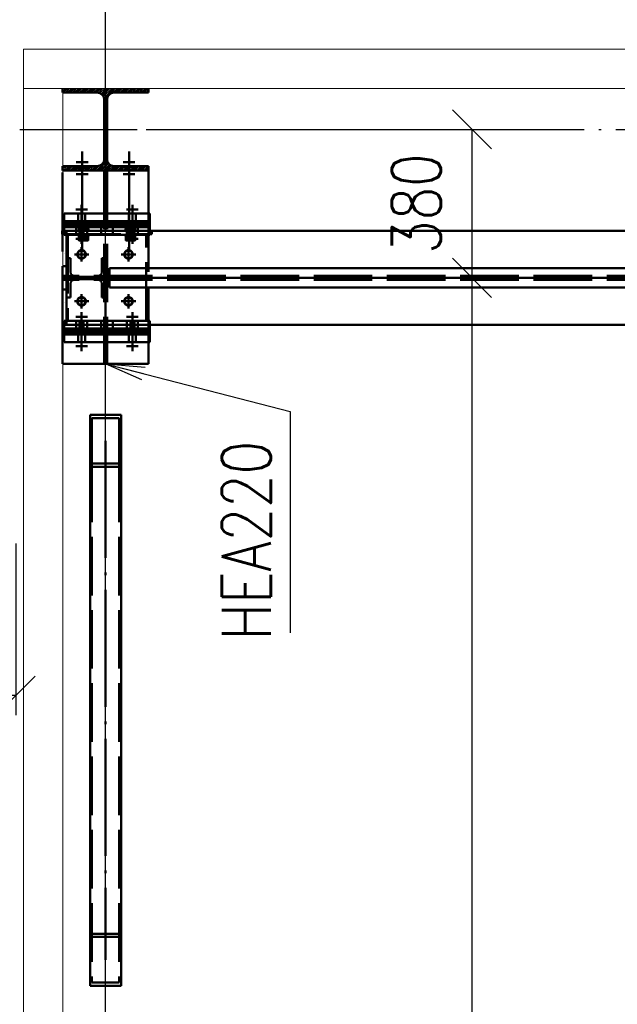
# Paper-space layout 'Layout1' of a CAD drawing. Extents: x -2 to 1033, y -36 to 596.
# Tile 21 of 126: x 43 to 74, y 194 to 244. Entities that reach past the tile are written whole.
import ezdxf

# ---------------------------------------------------------------- set-up
doc = ezdxf.new("R2010")
doc.units = 0
for name, pattern in [('ACAD_ISO02W100', [15, 12, -3]), ('ACAD_ISO04W100', [30.5, 24, -3, 0.5, -3]), ('HP_01_CER_B', [8, 5, -1, 1, -1])]:
    doc.linetypes.add(name, pattern=pattern)
doc.layers.get('0').update_dxf_attribs({"linetype": 'CONTINUOUS'})
doc.layers.get('DEFPOINTS').update_dxf_attribs({"color": 132, "linetype": 'CONTINUOUS'})
for name, color, linetype, lineweight in [('SS_JEŘÁBOVÁ DRÁHA', 11, 'CONTINUOUS', 50), ('SS_KOTY', 3, 'CONTINUOUS', 25), ('SS_OSY_025', 7, 'HP_01_CER_B', 25), ('SS_PODKLADY_PANELY', 9, 'CONTINUOUS', 13), ('SS_POPIS_PROFILU', 13, 'CONTINUOUS', 25), ('SS_SLOUPY KRAJNÍ', 143, 'CONTINUOUS', 50), ('SS_SRAFY', 8, 'CONTINUOUS', 18), ('SS_ZTUŽENÍ STĚNY', 203, 'CONTINUOUS', 50)]:
    doc.layers.add(name, color=color, linetype=linetype, lineweight=lineweight)
doc.styles.add('ROMANS', font='romans.shx', dxfattribs={"width": 0.8})
doc.styles.add('romans.shx', font='romans.shx', dxfattribs={"height": 5})
doc.dimstyles.new('A-1_(2.5)_50AS', dxfattribs={"dimtxt": 2.5, "dimasz": 2, "dimexe": 1, "dimexo": 2, "dimgap": 0, "dimtad": 0, "dimdec": 1, "dimlfac": 50, "dimrnd": 1, "dimtxsty": 'ROMANS', "dimblk1": 'OBLIQUE', "dimblk2": 'OBLIQUE', "dimsah": 1, "dimcen": 2, "dimclrd": 256, "dimclre": 256, "dimclrt": 256, "dimadec": 1, "dimazin": 2, "dimtfac": 0.714286, "dimtdec": 1, "dimtmove": 0, "dimatfit": 3, "dimldrblk": 'OPEN', "dimfxl": 1, "dimtvp": 1.142857, "dimtfill": 1, "dimtolj": 1, "dimlwd": -1, "dimlwe": -1, "dimarcsym": 0})

# ---------------------------------------------------------------- blocks, each defined once
blk = doc.blocks.new('_Oblique')
at = {"color": 0, "linetype": 'ByBlock', "lineweight": -2}
blk.add_line((-0.5, -0.5), (0.5, 0.5), dxfattribs=at)
blk = doc.blocks.new('*D77')
at = {"layer": 'DEFPOINTS', "color": 0, "transparency": 16777216}
for p in [(47.647, 250.61), (47.647, 240.684), (38.847, 228.784, -5184)]:
    blk.add_point(p, dxfattribs=at)
at = {"layer": 'SS_KOTY', "transparency": 16777216}
for p, q in [((38.847, 230.784), (38.847, 251.61)), ((47.647, 242.684), (47.647, 251.61)), ((38.847, 250.61), (47.647, 250.61))]:
    blk.add_line(p, q, dxfattribs=at)
at = {"layer": 'SS_KOTY', "transparency": 16777216, "xscale": 2, "yscale": 2, "zscale": 2, "rotation": 180}
blk.add_blockref('_Oblique', (38.847, 250.61), dxfattribs=at)
at = {"layer": 'SS_KOTY', "transparency": 16777216, "xscale": 2, "yscale": 2, "zscale": 2}
blk.add_blockref('_Oblique', (47.647, 250.61), dxfattribs=at)
at = {"layer": 'SS_KOTY', "transparency": 16777216, "insert": (43.247, 253.467), "char_height": 2.5, "attachment_point": 5, "style": 'ROMANS', "bg_fill": 3, "box_fill_scale": 1.1, "bg_fill_color": 256, "bg_fill_true_color": 13158600, "bg_fill_transparency": 0}
blk.add_mtext('\\A1;440', dxfattribs=at)
blk = doc.blocks.new('_OPEN')
at = {"color": 0, "linetype": 'ByBlock'}
for p, q in [((-1, 0.167), (0, 0)), ((0, 0), (-1, -0.167)), ((0, 0), (-1, 0))]:
    blk.add_line(p, q, dxfattribs=at)
blk = doc.blocks.new('*D79')
at = {"layer": 'DEFPOINTS', "color": 0, "transparency": 16777216}
for p in [(47.847, 230.984), (66.404, 230.984), (47.847, 76.184, -5189)]:
    blk.add_point(p, dxfattribs=at)
at = {"layer": 'SS_KOTY', "transparency": 16777216}
for p, q in [((49.847, 230.984), (67.404, 230.984)), ((66.404, 76.184), (66.404, 230.984)), ((49.847, 76.184), (67.404, 76.184))]:
    blk.add_line(p, q, dxfattribs=at)
at = {"layer": 'SS_KOTY', "transparency": 16777216, "xscale": 2, "yscale": 2, "zscale": 2}
for p, rotation in [((66.404, 230.984), 90), ((66.404, 76.184), 270)]:
    blk.add_blockref('_Oblique', p, dxfattribs=dict(at, rotation=rotation))
at = {"layer": 'SS_KOTY', "transparency": 16777216, "insert": (63.547, 153.584), "char_height": 2.5, "attachment_point": 5, "rotation": 90, "style": 'ROMANS', "bg_fill": 3, "box_fill_scale": 1.1, "bg_fill_color": 256, "bg_fill_true_color": 13158600, "bg_fill_transparency": 0}
blk.add_mtext('\\A1;7740', dxfattribs=at)
blk = doc.blocks.new('*D80')
at = {"layer": 'DEFPOINTS', "color": 0, "transparency": 16777216}
for p in [(47.717, 238.584, -5184), (66.404, 238.584), (47.847, 230.984)]:
    blk.add_point(p, dxfattribs=at)
at = {"layer": 'SS_KOTY', "transparency": 16777216}
for p, q in [((49.717, 238.584), (67.404, 238.584)), ((66.404, 230.984), (66.404, 238.584)), ((49.847, 230.984), (67.404, 230.984))]:
    blk.add_line(p, q, dxfattribs=at)
at = {"layer": 'SS_KOTY', "transparency": 16777216, "xscale": 2, "yscale": 2, "zscale": 2}
for p, rotation in [((66.404, 238.584), 90), ((66.404, 230.984), 270)]:
    blk.add_blockref('_Oblique', p, dxfattribs=dict(at, rotation=rotation))
at = {"layer": 'SS_KOTY', "transparency": 16777216, "insert": (63.547, 234.784), "char_height": 2.5, "attachment_point": 5, "rotation": 90, "style": 'ROMANS', "bg_fill": 3, "box_fill_scale": 1.1, "bg_fill_color": 256, "bg_fill_true_color": 13158600, "bg_fill_transparency": 0}
blk.add_mtext('\\A1;380', dxfattribs=at)
blk = doc.blocks.new('*D96')
at = {"layer": 'DEFPOINTS', "color": 0, "transparency": 16777216}
for p in [(39.047, 219.384), (43.047, 219.384), (43.047, 209.604)]:
    blk.add_point(p, dxfattribs=at)
at = {"layer": 'SS_KOTY', "transparency": 16777216}
for p, q in [((39.047, 217.384), (39.047, 208.604)), ((43.047, 217.384), (43.047, 208.604)), ((39.047, 209.604), (31.904, 209.604)), ((43.047, 209.604), (39.047, 209.604))]:
    blk.add_line(p, q, dxfattribs=at)
at = {"layer": 'SS_KOTY', "transparency": 16777216, "xscale": 2, "yscale": 2, "zscale": 2, "rotation": 180}
blk.add_blockref('_Oblique', (39.047, 209.604), dxfattribs=at)
at = {"layer": 'SS_KOTY', "transparency": 16777216, "xscale": 2, "yscale": 2, "zscale": 2}
blk.add_blockref('_Oblique', (43.047, 209.604), dxfattribs=at)
at = {"layer": 'SS_KOTY', "transparency": 16777216, "insert": (34.476, 212.461), "char_height": 2.5, "attachment_point": 5, "style": 'ROMANS', "bg_fill": 3, "box_fill_scale": 1.1, "bg_fill_color": 256, "bg_fill_true_color": 13158600, "bg_fill_transparency": 0}
blk.add_mtext('\\A1;200', dxfattribs=at)

psp = doc.layouts.get("Layout1")

# ---------------------------------------------------------------- linework, layer by layer
at = {"layer": 'SS_JEŘÁBOVÁ DRÁHA', "color": 1, "linetype": 'Continuous', "ltscale": 0.25}
for p, q in [((45.5171, 228.3836), (45.5171, 228.2836)), ((45.5171, 228.3836), (47.4171, 228.3836)), ((45.5171, 228.2836), (45.5171, 228.1836)), ((45.5171, 228.1836), (45.5171, 228.1236)), ((45.5171, 228.1236), (45.5171, 228.0836)), ((45.5171, 228.0836), (45.5171, 227.6836))]:
    psp.add_line(p, q, dxfattribs=at)
at = {"layer": 'SS_JEŘÁBOVÁ DRÁHA', "color": 3, "linetype": 'ACAD_ISO02W100', "ltscale": 0.25}
for p, q in [((46.2371, 228.3836), (46.2371, 228.2836)), ((46.5971, 228.2836), (46.5971, 228.3836)), ((46.2371, 228.2836), (46.2371, 228.1836)), ((46.2371, 228.1836), (46.2371, 228.1236)), ((46.2371, 228.1236), (46.2371, 228.0836)), ((46.2371, 228.0836), (46.2371, 227.6836)), ((46.5971, 228.1836), (46.5971, 228.2836)), ((46.5971, 228.1236), (46.5971, 228.1836)), ((46.5971, 228.0836), (46.5971, 228.1236)), ((46.5971, 227.6836), (46.5971, 228.0836))]:
    psp.add_line(p, q, dxfattribs=at)
at = {"layer": 'SS_JEŘÁBOVÁ DRÁHA', "color": 7, "linetype": 'ACAD_ISO04W100', "ltscale": 0.25}
for p, q in [((46.1171, 227.4836), (46.7171, 227.4836)), ((46.4171, 227.4836), (46.4171, 227.4836))]:
    psp.add_line(p, q, dxfattribs=at)
at = {"layer": 'SS_SLOUPY KRAJNÍ', "color": 1, "linetype": 'Continuous', "ltscale": 0.25}
psp.add_line((49.8471, 240.6836), (49.8471, 240.4636), dxfattribs=at)
at = {"layer": 'SS_SLOUPY KRAJNÍ', "color": 3, "linetype": 'ACAD_ISO02W100', "ltscale": 0.25}
psp.add_line((45.4471, 226.5836), (45.4493, 226.5836), dxfattribs=at)
at = {"layer": 'SS_ZTUŽENÍ STĚNY', "color": 1, "linetype": 'Continuous', "ltscale": 0.25}
for p, q in [((46.8471, 223.9761), (46.8471, 221.3161)), ((46.9471, 223.8099), (46.9471, 221.4824)), ((46.8471, 221.3161), (46.8471, 194.7536))]:
    psp.add_line(p, q, dxfattribs=at)
at = {"layer": 'SS_ZTUŽENÍ STĚNY', "color": 3, "linetype": 'ACAD_ISO02W100', "ltscale": 0.25}
psp.add_line((46.9471, 221.4824), (46.9471, 194.9199), dxfattribs=at)

# ---------------------------------------------------------------- dimensions: what is measured, and where the dimension line sits
at = {"layer": 'SS_KOTY'}
dim = psp.add_linear_dim(base=(47.6471, 250.6096), p1=(38.8471, 228.7836, -5184), p2=(47.6471, 240.6836), dimstyle='A-1_(2.5)_50AS', dxfattribs=at)
dim.commit()
dim.dimension.update_dxf_attribs({"geometry": '*D77', "text_midpoint": (43.2471, 253.4667)})
dim = psp.add_linear_dim(base=(43.0471, 209.604), p1=(39.0471, 219.3836), p2=(43.0471, 219.3836), dimstyle='A-1_(2.5)_50AS', dxfattribs=at)
dim.commit()
dim.dimension.update_dxf_attribs({"geometry": '*D96', "text_midpoint": (34.4756, 209.604), "dimtype": 160})

# ---------------------------------------------------------------- next in the draw order: linework, layer by layer
at = {"layer": 'SS_JEŘÁBOVÁ DRÁHA', "color": 7, "linetype": 'ACAD_ISO04W100', "ltscale": 0.25}
for p, q in [((46.4471, 237.4596), (46.4471, 232.4596)), ((46.7471, 236.9036), (46.1471, 236.9036)), ((46.4471, 236.9036), (46.4471, 236.9036)), ((46.7471, 236.2836), (46.1471, 236.2836)), ((46.4471, 236.2836), (46.4471, 236.2836)), ((46.1171, 234.4836), (46.7171, 234.4836)), ((46.4171, 232.7236), (46.4171, 234.7236)), ((46.4171, 234.4836), (46.4171, 234.4836)), ((47.4171, 233.3836), (45.5171, 233.3836)), ((46.1171, 232.9836), (46.7171, 232.9836)), ((46.4171, 232.9836), (46.4171, 232.9836)), ((46.4171, 232.5536), (46.4171, 231.8136)), ((46.4171, 232.5536), (46.4171, 231.8136)), ((46.0471, 232.1836), (46.7871, 232.1836)), ((46.0471, 232.1836), (46.7871, 232.1836)), ((46.4171, 232.1836), (46.4171, 232.1836)), ((45.6471, 230.9836), (45.6471, 230.9836)), ((46.4171, 230.1536), (46.4171, 229.4136)), ((46.4171, 230.1536), (46.4171, 229.4136)), ((46.0471, 229.7836), (46.7871, 229.7836)), ((46.0471, 229.7836), (46.7871, 229.7836)), ((46.4171, 229.7836), (46.4171, 229.7836)), ((46.1171, 228.9836), (46.7171, 228.9836)), ((46.4171, 227.2236), (46.4171, 229.2236)), ((46.4171, 228.9836), (46.4171, 228.9836)), ((47.4171, 228.5836), (45.5171, 228.5836))]:
    psp.add_line(p, q, dxfattribs=at)
at = {"layer": 'SS_JEŘÁBOVÁ DRÁHA', "color": 1, "linetype": 'Continuous', "ltscale": 0.25}
for p, q in [((45.5171, 234.2836), (46.2871, 234.2836)), ((45.5171, 234.2836), (45.5171, 233.8836)), ((45.5171, 233.8836), (45.5171, 233.7836)), ((46.2871, 233.8836), (45.5171, 233.8836)), ((45.5171, 233.7836), (45.5171, 233.6836)), ((45.5171, 233.7836), (46.2871, 233.7836)), ((45.5171, 233.6836), (46.2738, 233.6836)), ((45.5171, 233.6836), (45.5171, 233.6236)), ((45.5171, 233.6236), (46.2738, 233.6236)), ((45.5171, 233.6236), (45.5171, 233.5836)), ((46.2738, 233.5836), (45.5171, 233.5836)), ((45.5171, 233.5836), (45.5171, 233.3836)), ((47.4171, 233.5836), (46.7538, 233.5836)), ((47.4171, 233.3836), (47.4171, 233.5836)), ((45.8471, 231.9836), (45.6471, 231.9836)), ((45.6471, 231.9836), (45.6471, 229.9836)), ((45.8471, 231.2836), (45.8471, 231.9836)), ((47.4471, 231.9836), (47.4471, 231.2836)), ((47.2071, 231.0436), (46.0871, 231.0436)), ((46.0871, 230.9236), (47.2071, 230.9236)), ((45.8471, 229.9836), (45.8471, 230.6836)), ((47.4471, 230.6836), (47.4471, 229.9836)), ((45.6471, 229.9836), (45.8471, 229.9836)), ((45.5171, 228.5836), (45.5171, 228.3836)), ((47.4171, 228.3836), (47.4171, 228.5836))]:
    psp.add_line(p, q, dxfattribs=at)
at = {"layer": 'SS_JEŘÁBOVÁ DRÁHA', "color": 3, "linetype": 'ACAD_ISO02W100', "ltscale": 0.25}
for p, q in [((46.2371, 234.2836), (46.2371, 233.8836)), ((46.2371, 233.8836), (46.2371, 233.7836)), ((46.2389, 233.7836), (46.2389, 233.8836)), ((46.2871, 234.2836), (46.6071, 234.2836)), ((46.6071, 233.8836), (46.2871, 233.8836)), ((46.5952, 233.8836), (46.5952, 233.7836)), ((46.5971, 233.8836), (46.5971, 234.2836)), ((46.5971, 233.7836), (46.5971, 233.8836)), ((45.4471, 233.3836), (45.4171, 233.3836)), ((45.4171, 233.3836), (45.4171, 233.2236)), ((45.4493, 233.3836), (45.4471, 233.3836)), ((45.4471, 228.5836), (45.4471, 233.3836)), ((45.5171, 233.3836), (45.5171, 233.1836)), ((45.6471, 233.3836), (45.6471, 231.9836)), ((46.1371, 233.5836), (46.1371, 233.1836)), ((46.2371, 233.7836), (46.2371, 233.6836)), ((46.2371, 233.6836), (46.2371, 233.6236)), ((46.2371, 233.6236), (46.2371, 233.5836)), ((46.2389, 233.6836), (46.2389, 233.7836)), ((46.2389, 233.6236), (46.2389, 233.6836)), ((46.2389, 233.5836), (46.2389, 233.6236)), ((46.2738, 233.6836), (46.7538, 233.6836)), ((46.2738, 233.6236), (46.7538, 233.6236)), ((46.7538, 233.5836), (46.2738, 233.5836)), ((46.2871, 233.7836), (46.6071, 233.7836)), ((46.3171, 233.5836), (46.3171, 233.1836)), ((46.5171, 233.5836), (46.5171, 233.4436)), ((46.5171, 233.3836), (46.5171, 233.2236)), ((46.5952, 233.7836), (46.5863, 233.7036)), ((46.5863, 233.7036), (46.5952, 233.6836)), ((46.5952, 233.6836), (46.5952, 233.6236)), ((46.5952, 233.6236), (46.5952, 233.5836)), ((46.5971, 233.6836), (46.5971, 233.7836)), ((46.5971, 233.6236), (46.5971, 233.6836)), ((46.5971, 233.5836), (46.5971, 233.6236)), ((46.6971, 233.1836), (46.6971, 233.5836)), ((47.4171, 233.1836), (47.4171, 233.3836)), ((47.4171, 233.1836), (45.5171, 233.1836)), ((45.7171, 233.1836), (45.7171, 228.7836)), ((45.6471, 231.5836), (45.4471, 231.5836)), ((45.4471, 230.3836), (45.6471, 230.3836)), ((45.6471, 229.9836), (45.6471, 228.5836)), ((45.4471, 228.5836), (45.4493, 228.5836)), ((45.5171, 228.7836), (47.4171, 228.7836)), ((45.5171, 228.7836), (45.5171, 228.5836)), ((46.1371, 228.7836), (46.1371, 228.3836)), ((46.3171, 228.7836), (46.3171, 228.3836)), ((46.5171, 228.7836), (46.5171, 228.3836)), ((46.6971, 228.3836), (46.6971, 228.7836)), ((47.4171, 228.5836), (47.4171, 228.7836))]:
    psp.add_line(p, q, dxfattribs=at)
at = {"layer": 'SS_JEŘÁBOVÁ DRÁHA', "color": 5, "linetype": 'Continuous', "ltscale": 0.25}
for p, q in [((46.2573, 233.4436), (46.2171, 233.4436)), ((46.2171, 233.4436), (46.2171, 233.3836)), ((46.3671, 233.4436), (46.2573, 233.4436)), ((46.2573, 233.4436), (46.2573, 233.3836)), ((46.282, 233.7036), (46.2738, 233.7036)), ((46.3938, 233.7036), (46.2738, 233.6821)), ((46.306, 233.7036), (46.2738, 233.6821)), ((46.2738, 233.6821), (46.282, 233.7036)), ((46.2738, 233.7036), (46.2738, 233.6821)), ((46.2738, 233.6821), (46.2738, 233.465)), ((46.2738, 233.465), (46.282, 233.4436)), ((46.2738, 233.465), (46.3059, 233.4436)), ((46.2738, 233.465), (46.3934, 233.4436)), ((46.2738, 233.465), (46.2738, 233.4436)), ((46.306, 233.7036), (46.282, 233.7036)), ((46.3938, 233.7036), (46.306, 233.7036)), ((46.5171, 233.4436), (46.3671, 233.4436)), ((46.3671, 233.4436), (46.3671, 233.3836)), ((46.5138, 233.6821), (46.3938, 233.7036)), ((46.4517, 233.7036), (46.3938, 233.7036)), ((46.3943, 233.4436), (46.5138, 233.465)), ((46.4517, 233.7036), (46.5138, 233.6821)), ((46.5138, 233.7036), (46.4517, 233.7036)), ((46.5138, 233.465), (46.452, 233.4436)), ((46.6338, 233.7036), (46.5138, 233.7036)), ((46.6338, 233.7036), (46.5138, 233.6821)), ((46.5138, 233.7036), (46.5138, 233.6821)), ((46.5138, 233.6821), (46.5138, 233.465)), ((46.5138, 233.465), (46.6334, 233.4436)), ((46.5138, 233.465), (46.5138, 233.4436)), ((46.6671, 233.4436), (46.5171, 233.4436)), ((46.5171, 233.4436), (46.5171, 233.3836)), ((46.6338, 233.7036), (46.7538, 233.6821)), ((46.6836, 233.7036), (46.6338, 233.7036)), ((46.6343, 233.4436), (46.7538, 233.465)), ((46.7769, 233.4436), (46.6671, 233.4436)), ((46.6671, 233.4436), (46.6671, 233.3836)), ((46.6836, 233.7036), (46.7538, 233.6821)), ((46.7217, 233.7036), (46.6836, 233.7036)), ((46.7538, 233.465), (46.6838, 233.4436)), ((46.7217, 233.7036), (46.7538, 233.6821)), ((46.7538, 233.7036), (46.7217, 233.7036)), ((46.7538, 233.465), (46.7218, 233.4436)), ((46.7538, 233.6821), (46.7538, 233.7036)), ((46.7538, 233.465), (46.7538, 233.6821)), ((46.7538, 233.4436), (46.7538, 233.465)), ((46.8171, 233.4436), (46.7769, 233.4436)), ((46.7769, 233.3836), (46.7769, 233.4436)), ((46.8171, 233.3836), (46.8171, 233.4436))]:
    psp.add_line(p, q, dxfattribs=at)
at = {"layer": 'SS_JEŘÁBOVÁ DRÁHA', "color": 9, "linetype": 'ACAD_ISO02W100', "ltscale": 0.25}
for p, q in [((46.3441, 233.7036), (46.2738, 233.6821)), ((46.2738, 233.465), (46.306, 233.4436)), ((46.2738, 233.465), (46.3441, 233.4436)), ((46.2738, 233.4436), (46.282, 233.4436)), ((46.282, 233.4436), (46.306, 233.4436)), ((46.306, 233.4436), (46.3938, 233.4436)), ((46.3471, 233.4436), (46.3471, 233.3836)), ((46.3538, 233.7036), (46.3538, 233.4436)), ((46.3698, 233.4436), (46.3698, 233.3836)), ((46.3753, 233.7036), (46.3753, 233.4436)), ((46.3934, 233.4436), (46.3938, 233.4436)), ((46.3934, 233.4436), (46.3938, 233.4436)), ((46.3938, 233.4436), (46.4517, 233.4436)), ((46.3938, 233.4436), (46.3943, 233.4436)), ((46.3938, 233.4436), (46.3943, 233.4436)), ((46.4321, 233.4436), (46.4321, 233.3836)), ((46.4338, 233.7036), (46.4338, 233.4436)), ((46.4517, 233.4436), (46.5138, 233.4436)), ((46.452, 233.4436), (46.4517, 233.4436)), ((46.576, 233.7036), (46.5138, 233.6821)), ((46.5138, 233.465), (46.576, 233.4436)), ((46.5138, 233.4436), (46.6338, 233.4436)), ((46.5938, 233.7036), (46.5938, 233.4436)), ((46.6021, 233.4436), (46.6021, 233.3836)), ((46.6334, 233.4436), (46.6338, 233.4436)), ((46.6334, 233.4436), (46.6338, 233.4436)), ((46.6338, 233.4436), (46.6836, 233.4436)), ((46.6338, 233.4436), (46.6343, 233.4436)), ((46.6338, 233.4436), (46.6343, 233.4436)), ((46.6524, 233.7036), (46.6524, 233.4436)), ((46.6643, 233.3836), (46.6643, 233.4436)), ((46.6738, 233.4436), (46.6738, 233.7036)), ((46.6836, 233.4436), (46.7217, 233.4436)), ((46.6838, 233.4436), (46.6836, 233.4436)), ((46.6871, 233.3836), (46.6871, 233.4436)), ((46.7538, 233.465), (46.7217, 233.4436)), ((46.7217, 233.4436), (46.7538, 233.4436)), ((46.7538, 233.6821), (46.7457, 233.7036)), ((46.7538, 233.465), (46.7457, 233.4436)), ((46.2171, 233.2236), (46.2171, 233.1636)), ((46.2573, 233.1636), (46.2171, 233.1636)), ((46.2573, 233.2236), (46.2573, 233.1636)), ((46.3671, 233.1636), (46.2573, 233.1636)), ((46.3971, 233.1636), (46.2771, 233.1422)), ((46.2771, 233.1422), (46.3474, 233.1636)), ((46.2771, 233.1422), (46.3092, 233.1636)), ((46.2771, 233.1422), (46.2852, 233.1636)), ((46.2771, 233.1636), (46.2771, 233.1422)), ((46.2771, 233.1422), (46.2771, 232.9251)), ((46.2771, 232.9251), (46.2852, 232.9036)), ((46.3092, 232.9036), (46.2771, 232.9251)), ((46.3474, 232.9036), (46.2771, 232.9251)), ((46.3971, 232.9036), (46.2771, 232.9251)), ((46.2771, 232.9251), (46.2771, 232.9036)), ((46.3092, 232.9036), (46.2771, 232.9036)), ((46.3474, 232.9036), (46.3092, 232.9036)), ((46.3471, 233.2236), (46.3471, 233.1636)), ((46.3971, 232.9036), (46.3474, 232.9036)), ((46.3571, 233.1636), (46.3571, 232.9036)), ((46.3671, 233.2236), (46.3671, 233.1636)), ((46.5171, 233.1636), (46.3671, 233.1636)), ((46.3698, 233.2236), (46.3698, 233.1636)), ((46.3785, 232.9036), (46.3785, 233.1636)), ((46.5171, 233.1422), (46.3971, 233.1636)), ((46.3971, 232.9036), (46.5171, 232.9251)), ((46.5171, 232.9036), (46.3971, 232.9036)), ((46.4321, 233.2236), (46.4321, 233.1636)), ((46.4371, 232.9036), (46.4371, 233.1636)), ((46.5171, 233.1422), (46.455, 233.1636)), ((46.455, 232.9036), (46.5171, 232.9251)), ((46.5171, 233.2236), (46.5171, 233.1636)), ((46.6371, 233.1636), (46.5171, 233.1422)), ((46.5171, 233.1422), (46.5792, 233.1636)), ((46.5171, 233.1636), (46.5171, 233.1422)), ((46.6671, 233.1636), (46.5171, 233.1636)), ((46.5171, 233.1422), (46.5171, 232.9251)), ((46.5792, 232.9036), (46.5171, 232.9251)), ((46.5171, 232.9251), (46.6371, 232.9036)), ((46.5171, 232.9251), (46.5171, 232.9036)), ((46.5792, 232.9036), (46.5171, 232.9036)), ((46.6371, 232.9036), (46.5792, 232.9036)), ((46.5971, 232.9036), (46.5971, 233.1636)), ((46.6021, 233.2236), (46.6021, 233.1636)), ((46.7571, 233.1422), (46.6371, 233.1636)), ((46.6371, 232.9036), (46.7571, 232.9251)), ((46.7249, 232.9036), (46.6371, 232.9036)), ((46.6556, 232.9036), (46.6556, 233.1636)), ((46.6643, 233.1636), (46.6643, 233.2236)), ((46.6671, 233.2236), (46.6671, 233.1636)), ((46.7769, 233.1636), (46.6671, 233.1636)), ((46.6771, 232.9036), (46.6771, 233.1636)), ((46.7571, 233.1422), (46.6868, 233.1636)), ((46.6868, 232.9036), (46.7571, 232.9251)), ((46.6871, 233.1636), (46.6871, 233.2236)), ((46.7571, 233.1422), (46.7249, 233.1636)), ((46.7249, 232.9036), (46.7571, 232.9251)), ((46.7489, 232.9036), (46.7249, 232.9036)), ((46.7571, 233.1422), (46.7489, 233.1636)), ((46.7571, 232.9251), (46.7489, 232.9036)), ((46.7571, 232.9036), (46.7489, 232.9036)), ((46.7571, 233.1422), (46.7571, 233.1636)), ((46.7571, 232.9251), (46.7571, 233.1422)), ((46.7571, 232.9036), (46.7571, 232.9251)), ((46.7769, 233.1636), (46.7769, 233.2236)), ((46.8171, 233.1636), (46.7769, 233.1636)), ((46.8171, 233.1636), (46.8171, 233.2236))]:
    psp.add_line(p, q, dxfattribs=at)
at = {"layer": 'SS_JEŘÁBOVÁ DRÁHA', "ltscale": 0.25}
for p, q in [((45.5471, 232.2336), (45.5471, 232.2336)), ((45.5471, 229.7336), (45.5471, 229.7336))]:
    psp.add_line(p, q, dxfattribs=at)
at = {"layer": 'SS_JEŘÁBOVÁ DRÁHA', "color": 7, "linetype": 'Continuous', "ltscale": 0.25}
for points in [[(46.6171, 232.1836), (46.6018, 232.2602), (46.5585, 232.3251), (46.4936, 232.3684), (46.4171, 232.3836), (46.3405, 232.3684), (46.2756, 232.3251), (46.2323, 232.2602), (46.2171, 232.1836), (46.2323, 232.1071), (46.2756, 232.0422), (46.3405, 231.9989), (46.4171, 231.9836), (46.4936, 231.9989), (46.5585, 232.0422), (46.6018, 232.1071), (46.6171, 232.1836)], [(46.4171, 232.4836), (46.4171, 232.1836), (46.7171, 232.1836)], [(46.1171, 232.1836), (46.4171, 232.1836), (46.4171, 231.8836)], [(46.6171, 229.7836), (46.6018, 229.8602), (46.5585, 229.9251), (46.4936, 229.9684), (46.4171, 229.9836), (46.3405, 229.9684), (46.2756, 229.9251), (46.2323, 229.8602), (46.2171, 229.7836), (46.2323, 229.7071), (46.2756, 229.6422), (46.3405, 229.5989), (46.4171, 229.5836), (46.4936, 229.5989), (46.5585, 229.6422), (46.6018, 229.7071), (46.6171, 229.7836)], [(46.4171, 230.0836), (46.4171, 229.7836), (46.7171, 229.7836)], [(46.1171, 229.7836), (46.4171, 229.7836), (46.4171, 229.4836)]]:
    psp.add_lwpolyline(points, dxfattribs=at)
at = {"layer": 'SS_JEŘÁBOVÁ DRÁHA', "color": 3, "linetype": 'ACAD_ISO02W100', "ltscale": 0.25}
for centre in [(46.4171, 232.1836), (46.4171, 229.7836)]:
    psp.add_circle(centre, 0.22, dxfattribs=at)
at = {"layer": 'SS_JEŘÁBOVÁ DRÁHA', "color": 1, "linetype": 'Continuous', "ltscale": 0.25, "extrusion": (7.57912e-14, 3.13938e-14, -1)}
psp.add_arc((-46.0871, 231.2836), 0.24, 270, 0, dxfattribs=at)
at = {"layer": 'SS_JEŘÁBOVÁ DRÁHA', "color": 1, "linetype": 'Continuous', "ltscale": 0.25, "extrusion": (0, 0, -1)}
for centre, start, end in [((-46.0871, 230.6836), 0, 90), ((-47.2071, 230.6836), 90, 180)]:
    psp.add_arc(centre, 0.24, start, end, dxfattribs=at)
at = {"layer": 'SS_JEŘÁBOVÁ DRÁHA', "color": 1, "linetype": 'Continuous', "ltscale": 0.25, "extrusion": (-3.13938e-14, 7.57912e-14, -1)}
psp.add_arc((-47.2071, 231.2836), 0.24, 180, 270, dxfattribs=at)
at = {"layer": 'SS_PODKLADY_PANELY', "color": 9, "linetype": 'Continuous', "ltscale": 0.25}
for p, q in [((281.8471, 242.6836), (43.4493, 242.6836)), ((43.4493, 242.6836), (43.4493, 240.6836)), ((281.8471, 240.6836), (43.4493, 240.6836)), ((43.4493, 240.6836), (43.4493, 66.4836)), ((45.4493, 240.6836), (45.4493, 66.4836))]:
    psp.add_line(p, q, dxfattribs=at)
at = {"layer": 'SS_SLOUPY KRAJNÍ', "color": 1, "linetype": 'Continuous', "ltscale": 0.25}
for p, q in [((45.4471, 240.4636), (45.4471, 240.6836)), ((47.2171, 240.4636), (45.4471, 240.4636)), ((49.8471, 240.4636), (48.0771, 240.4636)), ((45.4471, 236.7036), (47.2171, 236.7036)), ((45.4471, 236.4836), (45.4471, 236.7036))]:
    psp.add_line(p, q, dxfattribs=at)
at = {"layer": 'SS_SLOUPY KRAJNÍ', "color": 3, "linetype": 'ACAD_ISO02W100', "ltscale": 0.25}
for p, q in [((45.4471, 233.3836), (45.4471, 236.4836)), ((46.2671, 236.7036), (46.2671, 236.4836)), ((46.6271, 236.4836), (46.6271, 236.7036)), ((45.4471, 226.5836), (45.4471, 228.5836))]:
    psp.add_line(p, q, dxfattribs=at)
at = {"layer": 'SS_SLOUPY KRAJNÍ', "color": 1, "linetype": 'Continuous', "ltscale": 0.25, "extrusion": (2.09292e-14, 5.05275e-14, -1)}
psp.add_arc((-47.2171, 240.1036), 0.36, 90, 180, dxfattribs=at)
at = {"layer": 'SS_SLOUPY KRAJNÍ', "color": 1, "linetype": 'Continuous', "ltscale": 0.25, "extrusion": (-5.05275e-14, 2.09292e-14, -1)}
psp.add_arc((-48.0771, 240.1036), 0.36, 0, 90, dxfattribs=at)

# ---------------------------------------------------------------- next in the draw order: dimensions: what is measured, and where the dimension line sits
at = {"layer": 'SS_KOTY'}
dim = psp.add_linear_dim(base=(66.404, 230.9836), p1=(47.8471, 76.1836, -5189), p2=(47.8471, 230.9836), angle=90, dimstyle='A-1_(2.5)_50AS', override={"dimtmove": 1}, dxfattribs=at)
dim.commit()
dim.dimension.update_dxf_attribs({"geometry": '*D79', "text_midpoint": (63.5468, 153.5836)})

# ---------------------------------------------------------------- next in the draw order: linework, layer by layer
at = {"layer": 'SS_JEŘÁBOVÁ DRÁHA', "color": 7, "linetype": 'ACAD_ISO04W100', "ltscale": 0.25}
for p, q in [((48.7171, 228.9836), (49.3171, 228.9836)), ((49.0171, 227.2236), (49.0171, 229.2236)), ((49.0171, 228.9836), (49.0171, 228.9836)), ((49.9171, 228.5836), (48.0171, 228.5836)), ((48.7171, 227.4836), (49.3171, 227.4836)), ((49.0171, 227.4836), (49.0171, 227.4836))]:
    psp.add_line(p, q, dxfattribs=at)
at = {"layer": 'SS_JEŘÁBOVÁ DRÁHA', "color": 1, "linetype": 'Continuous', "ltscale": 0.25}
for p, q in [((45.4493, 228.5836), (162.5471, 228.5836)), ((47.4171, 228.3836), (48.0171, 228.3836)), ((48.0171, 228.5836), (48.0171, 228.3836)), ((48.0171, 228.3836), (49.9171, 228.3836)), ((49.9171, 228.3836), (49.9171, 228.5836)), ((49.9171, 228.2836), (49.9171, 228.3836)), ((49.9171, 228.2836), (45.5171, 228.2836)), ((45.5171, 228.1836), (49.9171, 228.1836)), ((49.9171, 228.1236), (45.5171, 228.1236)), ((49.9171, 228.0836), (45.5171, 228.0836)), ((49.9171, 228.1836), (49.9171, 228.2836)), ((49.9171, 228.1236), (49.9171, 228.1836)), ((49.9171, 228.0836), (49.9171, 228.1236)), ((49.9171, 227.6836), (49.9171, 228.0836)), ((49.9171, 227.6836), (45.5171, 227.6836))]:
    psp.add_line(p, q, dxfattribs=at)
at = {"layer": 'SS_JEŘÁBOVÁ DRÁHA', "color": 3, "linetype": 'ACAD_ISO02W100', "ltscale": 0.25}
for p, q in [((47.4171, 228.7836), (48.0171, 228.7836)), ((48.0171, 228.7836), (49.9171, 228.7836)), ((48.0171, 228.7836), (48.0171, 228.5836)), ((48.7371, 228.7836), (48.7371, 228.3836)), ((48.8371, 228.3836), (48.8371, 228.2836)), ((48.9171, 228.7836), (48.9171, 228.3836)), ((49.1171, 228.7836), (49.1171, 228.3836)), ((49.1971, 228.2836), (49.1971, 228.3836)), ((49.2971, 228.3836), (49.2971, 228.7836)), ((49.9171, 228.5836), (49.9171, 228.7836)), ((48.8371, 228.2836), (48.8371, 228.1836)), ((48.8371, 228.1836), (48.8371, 228.1236)), ((48.8371, 228.1236), (48.8371, 228.0836)), ((48.8371, 228.0836), (48.8371, 227.6836)), ((49.1971, 228.1836), (49.1971, 228.2836)), ((49.1971, 228.1236), (49.1971, 228.1836)), ((49.1971, 228.0836), (49.1971, 228.1236)), ((49.1971, 227.6836), (49.1971, 228.0836))]:
    psp.add_line(p, q, dxfattribs=at)
at = {"layer": 'SS_POPIS_PROFILU', "color": 0, "linetype": 'ByBlock'}
for p, q in [((49.5005, 225.7614), (47.6471, 226.5836)), ((47.6471, 226.5836), (49.6669, 226.407)), ((47.6471, 226.5836), (49.5837, 226.0842))]:
    psp.add_line(p, q, dxfattribs=at)
at = {"layer": 'SS_POPIS_PROFILU', "color": 13}
psp.add_lwpolyline([(47.6471, 226.5836), (57.0987, 224.1463), (57.0987, 212.8129)], dxfattribs=at)
at = {"layer": 'SS_SLOUPY KRAJNÍ', "color": 1, "linetype": 'Continuous', "ltscale": 0.25}
for p in [(49.8471, 227.6836), (45.4493, 226.5836)]:
    psp.add_line(p, (49.8471, 226.5836), dxfattribs=at)
at = {"layer": 'SS_ZTUŽENÍ STĚNY', "color": 1, "linetype": 'Continuous', "ltscale": 0.25}
for p, q in [((48.4471, 223.9761), (46.8471, 223.9761)), ((48.3471, 223.8099), (46.9471, 223.8099)), ((48.3471, 223.8099), (48.3471, 221.4824)), ((48.4471, 221.3161), (48.4471, 223.9761)), ((48.4471, 221.3161), (46.8471, 221.3161)), ((48.3471, 221.4824), (46.9471, 221.4824)), ((48.4471, 194.7536), (48.4471, 221.3161)), ((46.8471, 194.7536), (48.4471, 194.7536))]:
    psp.add_line(p, q, dxfattribs=at)
at = {"layer": 'SS_ZTUŽENÍ STĚNY', "color": 7, "linetype": 'ACAD_ISO04W100', "ltscale": 0.25}
psp.add_line((47.6471, 222.6461), (47.6471, 196.0836), dxfattribs=at)
at = {"layer": 'SS_ZTUŽENÍ STĚNY', "color": 3, "linetype": 'ACAD_ISO02W100', "ltscale": 0.25}
for p, q in [((48.3471, 221.4824), (48.3471, 194.9199)), ((46.8471, 197.4136), (48.4471, 197.4136)), ((46.9471, 197.2474), (48.3471, 197.2474)), ((46.9471, 194.9199), (48.3471, 194.9199))]:
    psp.add_line(p, q, dxfattribs=at)

# ---------------------------------------------------------------- next in the draw order: texts
at = {"layer": 'SS_POPIS_PROFILU', "color": 13, "style": 'romans.shx', "width": 0.8}
psp.add_text('HEA220', height=2.5, rotation=90, dxfattribs=at).set_placement((56.0987, 212.4358))

# ---------------------------------------------------------------- next in the draw order: dimensions: what is measured, and where the dimension line sits
at = {"layer": 'SS_KOTY'}
dim = psp.add_linear_dim(base=(66.404, 238.5836), p1=(47.8471, 230.9836), p2=(47.7171, 238.5836, -5184), angle=90, dimstyle='A-1_(2.5)_50AS', override={"dimtmove": 1}, dxfattribs=at)
dim.commit()
dim.dimension.update_dxf_attribs({"geometry": '*D80', "text_midpoint": (63.5468, 234.7836)})

# ---------------------------------------------------------------- next in the draw order: hatches: boundary and pattern name
at = {"layer": 'SS_SRAFY'}
h = psp.add_hatch(dxfattribs=at)
h.set_pattern_fill('ANSI31', color=5, scale=0.02, style=0)
h.set_pattern_definition([(45, (45.44707, 77.78364), (-0.04490128, 0.04490128), [])])
h.paths.add_polyline_path([(49.8471, 236.4836), (49.8471, 236.7036), (48.0771, 236.7036, -0.4142136), (47.7171, 237.0636), (47.7171, 240.1036, -0.4142136), (48.0771, 240.4636), (49.8471, 240.4636), (49.8471, 240.6836), (45.4471, 240.6836), (45.4471, 240.4636), (47.2171, 240.4636, -0.4142136), (47.5771, 240.1036), (47.5771, 237.0636, -0.4142136), (47.2171, 236.7036), (45.4471, 236.7036), (45.4471, 236.4836)], flags=0)

# ---------------------------------------------------------------- next in the draw order: linework, layer by layer
at = {"layer": 'SS_JEŘÁBOVÁ DRÁHA', "color": 7, "linetype": 'ACAD_ISO04W100', "ltscale": 0.25}
for p, q in [((48.8471, 237.4596), (48.8471, 232.4596)), ((49.1471, 236.9036), (48.5471, 236.9036)), ((48.8471, 236.9036), (48.8471, 236.9036)), ((49.1471, 236.2836), (48.5471, 236.2836)), ((48.8471, 236.2836), (48.8471, 236.2836)), ((48.7171, 234.4836), (49.3171, 234.4836)), ((49.0171, 232.7236), (49.0171, 234.7236)), ((49.0171, 234.4836), (49.0171, 234.4836)), ((50.0171, 233.3836), (45.4171, 233.3836)), ((49.9171, 233.3836), (48.0171, 233.3836)), ((48.7171, 232.9836), (49.3171, 232.9836)), ((49.0171, 232.9836), (49.0171, 232.9836)), ((48.8171, 232.5536), (48.8171, 231.8136)), ((48.8171, 232.5536), (48.8171, 231.8136)), ((48.4471, 232.1836), (49.1871, 232.1836)), ((48.4471, 232.1836), (49.1871, 232.1836)), ((48.8171, 232.1836), (48.8171, 232.1836)), ((45.4471, 230.9836), (162.5471, 230.9836)), ((47.8471, 230.9836), (159.6471, 230.9836)), ((48.8171, 230.1536), (48.8171, 229.4136)), ((48.8171, 230.1536), (48.8171, 229.4136)), ((48.4471, 229.7836), (49.1871, 229.7836)), ((48.4471, 229.7836), (49.1871, 229.7836)), ((48.8171, 229.7836), (48.8171, 229.7836))]:
    psp.add_line(p, q, dxfattribs=at)
at = {"layer": 'SS_JEŘÁBOVÁ DRÁHA', "color": 1, "linetype": 'Continuous', "ltscale": 0.25}
for p, q in [((46.6071, 234.2836), (48.6871, 234.2836)), ((48.6871, 233.8836), (46.6071, 233.8836)), ((49.0071, 234.2836), (49.9171, 234.2836)), ((49.9171, 233.8836), (49.0071, 233.8836)), ((49.9171, 233.8836), (49.9171, 234.2836)), ((49.9171, 233.7836), (49.9171, 233.8836)), ((162.5471, 233.3836), (45.4493, 233.3836)), ((46.6071, 233.7836), (48.6871, 233.7836)), ((46.7538, 233.6836), (48.6738, 233.6836)), ((46.7538, 233.6236), (48.6738, 233.6236)), ((48.0171, 233.5836), (47.4171, 233.5836)), ((48.6738, 233.5836), (48.0171, 233.5836)), ((48.0171, 233.5836), (48.0171, 233.3836)), ((49.0071, 233.7836), (49.9171, 233.7836)), ((49.1538, 233.6836), (49.9171, 233.6836)), ((49.1538, 233.6236), (49.9171, 233.6236)), ((49.9171, 233.5836), (49.1538, 233.5836)), ((49.9171, 233.6836), (49.9171, 233.7836)), ((49.9171, 233.6236), (49.9171, 233.6836)), ((49.9171, 233.5836), (49.9171, 233.6236)), ((49.9171, 233.3836), (49.9171, 233.5836)), ((47.6471, 231.9836), (47.4471, 231.9836)), ((47.6471, 229.9836), (47.6471, 231.9836)), ((160.047, 231.4836), (47.8471, 231.4836)), ((47.8471, 231.4836), (47.8471, 230.4836)), ((47.8471, 230.4836), (159.047, 230.4836)), ((47.4471, 229.9836), (47.6471, 229.9836))]:
    psp.add_line(p, q, dxfattribs=at)
at = {"layer": 'SS_JEŘÁBOVÁ DRÁHA', "color": 3, "linetype": 'ACAD_ISO02W100', "ltscale": 0.25}
for p, q in [((48.6871, 234.2836), (49.0071, 234.2836)), ((49.0071, 233.8836), (48.6871, 233.8836)), ((48.8371, 234.2836), (48.8371, 233.8836)), ((48.8371, 233.8836), (48.8371, 233.7836)), ((48.8389, 233.7836), (48.8389, 233.8836)), ((49.1952, 233.8836), (49.1952, 233.7836)), ((49.1971, 233.8836), (49.1971, 234.2836)), ((49.1971, 233.7836), (49.1971, 233.8836)), ((48.0171, 233.3836), (48.0171, 233.1836)), ((48.6738, 233.6836), (49.1538, 233.6836)), ((48.6738, 233.6236), (49.1538, 233.6236)), ((49.1538, 233.5836), (48.6738, 233.5836)), ((48.6871, 233.7836), (49.0071, 233.7836)), ((48.7371, 233.5836), (48.7371, 233.1836)), ((48.8371, 233.7836), (48.8371, 233.6836)), ((48.8371, 233.6836), (48.8371, 233.6236)), ((48.8371, 233.6236), (48.8371, 233.5836)), ((48.8478, 233.7036), (48.8389, 233.7836)), ((48.8389, 233.6836), (48.8478, 233.7036)), ((48.8389, 233.6236), (48.8389, 233.6836)), ((48.8389, 233.5836), (48.8389, 233.6236)), ((48.9171, 233.5836), (48.9171, 233.4436)), ((48.9171, 233.3836), (48.9171, 233.2236)), ((49.1171, 233.5836), (49.1171, 233.1836)), ((49.1952, 233.7836), (49.1952, 233.6836)), ((49.1952, 233.6836), (49.1952, 233.6236)), ((49.1952, 233.6236), (49.1952, 233.5836)), ((49.1971, 233.6836), (49.1971, 233.7836)), ((49.1971, 233.6236), (49.1971, 233.6836)), ((49.1971, 233.5836), (49.1971, 233.6236)), ((49.2971, 233.1836), (49.2971, 233.5836)), ((49.9171, 233.1836), (49.9171, 233.3836)), ((50.0171, 233.2236), (50.0171, 233.3836)), ((45.4171, 233.2236), (50.0171, 233.2236)), ((48.0171, 233.1836), (47.4171, 233.1836)), ((49.9171, 233.1836), (48.0171, 233.1836)), ((49.7171, 228.7836), (49.7171, 233.1836)), ((162.5471, 231.0836), (45.4471, 231.0836)), ((162.5471, 230.8836), (45.4471, 230.8836))]:
    psp.add_line(p, q, dxfattribs=at)
at = {"layer": 'SS_JEŘÁBOVÁ DRÁHA', "color": 5, "linetype": 'Continuous', "ltscale": 0.25}
for p, q in [((48.6573, 233.4436), (48.6171, 233.4436)), ((48.6171, 233.4436), (48.6171, 233.3836)), ((48.7671, 233.4436), (48.6573, 233.4436)), ((48.6573, 233.4436), (48.6573, 233.3836)), ((48.682, 233.7036), (48.6738, 233.7036)), ((48.7938, 233.7036), (48.6738, 233.6821)), ((48.706, 233.7036), (48.6738, 233.6821)), ((48.6738, 233.6821), (48.682, 233.7036)), ((48.6738, 233.7036), (48.6738, 233.6821)), ((48.6738, 233.6821), (48.6738, 233.465)), ((48.6738, 233.465), (48.682, 233.4436)), ((48.6738, 233.465), (48.7059, 233.4436)), ((48.6738, 233.465), (48.7934, 233.4436)), ((48.6738, 233.465), (48.6738, 233.4436)), ((48.706, 233.7036), (48.682, 233.7036)), ((48.7938, 233.7036), (48.706, 233.7036)), ((48.9171, 233.4436), (48.7671, 233.4436)), ((48.7671, 233.4436), (48.7671, 233.3836)), ((48.9138, 233.6821), (48.7938, 233.7036)), ((48.8517, 233.7036), (48.7938, 233.7036)), ((48.7943, 233.4436), (48.9138, 233.465)), ((48.8517, 233.7036), (48.9138, 233.6821)), ((48.9138, 233.7036), (48.8517, 233.7036)), ((48.9138, 233.465), (48.852, 233.4436)), ((49.0338, 233.7036), (48.9138, 233.7036)), ((49.0338, 233.7036), (48.9138, 233.6821)), ((48.9138, 233.7036), (48.9138, 233.6821)), ((48.9138, 233.6821), (48.9138, 233.465)), ((48.9138, 233.465), (49.0334, 233.4436)), ((48.9138, 233.465), (48.9138, 233.4436)), ((49.0671, 233.4436), (48.9171, 233.4436)), ((48.9171, 233.4436), (48.9171, 233.3836)), ((49.0338, 233.7036), (49.1538, 233.6821)), ((49.0836, 233.7036), (49.0338, 233.7036)), ((49.0343, 233.4436), (49.1538, 233.465)), ((49.1769, 233.4436), (49.0671, 233.4436)), ((49.0671, 233.4436), (49.0671, 233.3836)), ((49.0836, 233.7036), (49.1538, 233.6821)), ((49.1217, 233.7036), (49.0836, 233.7036)), ((49.1538, 233.465), (49.0838, 233.4436)), ((49.1217, 233.7036), (49.1538, 233.6821)), ((49.1538, 233.7036), (49.1217, 233.7036)), ((49.1538, 233.465), (49.1218, 233.4436)), ((49.1538, 233.6821), (49.1538, 233.7036)), ((49.1538, 233.465), (49.1538, 233.6821)), ((49.1538, 233.4436), (49.1538, 233.465)), ((49.2171, 233.4436), (49.1769, 233.4436)), ((49.1769, 233.3836), (49.1769, 233.4436)), ((49.2171, 233.3836), (49.2171, 233.4436))]:
    psp.add_line(p, q, dxfattribs=at)
at = {"layer": 'SS_JEŘÁBOVÁ DRÁHA', "color": 9, "linetype": 'ACAD_ISO02W100', "ltscale": 0.25}
for p, q in [((48.7441, 233.7036), (48.6738, 233.6821)), ((48.6738, 233.465), (48.706, 233.4436)), ((48.6738, 233.465), (48.7441, 233.4436)), ((48.6738, 233.4436), (48.682, 233.4436)), ((48.682, 233.4436), (48.706, 233.4436)), ((48.706, 233.4436), (48.7938, 233.4436)), ((48.7471, 233.4436), (48.7471, 233.3836)), ((48.7538, 233.7036), (48.7538, 233.4436)), ((48.7698, 233.4436), (48.7698, 233.3836)), ((48.7753, 233.7036), (48.7753, 233.4436)), ((48.7934, 233.4436), (48.7938, 233.4436)), ((48.7934, 233.4436), (48.7938, 233.4436)), ((48.7938, 233.4436), (48.8517, 233.4436)), ((48.7938, 233.4436), (48.7943, 233.4436)), ((48.7938, 233.4436), (48.7943, 233.4436)), ((48.8321, 233.4436), (48.8321, 233.3836)), ((48.8338, 233.7036), (48.8338, 233.4436)), ((48.8517, 233.4436), (48.9138, 233.4436)), ((48.852, 233.4436), (48.8517, 233.4436)), ((48.976, 233.7036), (48.9138, 233.6821)), ((48.9138, 233.465), (48.976, 233.4436)), ((48.9138, 233.4436), (49.0338, 233.4436)), ((48.9938, 233.7036), (48.9938, 233.4436)), ((49.0021, 233.4436), (49.0021, 233.3836)), ((49.0334, 233.4436), (49.0338, 233.4436)), ((49.0334, 233.4436), (49.0338, 233.4436)), ((49.0338, 233.4436), (49.0836, 233.4436)), ((49.0338, 233.4436), (49.0343, 233.4436)), ((49.0338, 233.4436), (49.0343, 233.4436)), ((49.0524, 233.7036), (49.0524, 233.4436)), ((49.0643, 233.3836), (49.0643, 233.4436)), ((49.0738, 233.4436), (49.0738, 233.7036)), ((49.0836, 233.4436), (49.1217, 233.4436)), ((49.0838, 233.4436), (49.0836, 233.4436)), ((49.0871, 233.3836), (49.0871, 233.4436)), ((49.1538, 233.465), (49.1217, 233.4436)), ((49.1217, 233.4436), (49.1538, 233.4436)), ((49.1538, 233.6821), (49.1457, 233.7036)), ((49.1538, 233.465), (49.1457, 233.4436)), ((48.6171, 233.2236), (48.6171, 233.1636)), ((48.6573, 233.1636), (48.6171, 233.1636)), ((48.6573, 233.2236), (48.6573, 233.1636)), ((48.7671, 233.1636), (48.6573, 233.1636)), ((48.7971, 233.1636), (48.6771, 233.1422)), ((48.6771, 233.1422), (48.7474, 233.1636)), ((48.6771, 233.1422), (48.7092, 233.1636)), ((48.6771, 233.1422), (48.6852, 233.1636)), ((48.6771, 233.1636), (48.6771, 233.1422)), ((48.6771, 233.1422), (48.6771, 232.9251)), ((48.6771, 232.9251), (48.6852, 232.9036)), ((48.7092, 232.9036), (48.6771, 232.9251)), ((48.7474, 232.9036), (48.6771, 232.9251)), ((48.7971, 232.9036), (48.6771, 232.9251)), ((48.6771, 232.9251), (48.6771, 232.9036)), ((48.7092, 232.9036), (48.6771, 232.9036)), ((48.7474, 232.9036), (48.7092, 232.9036)), ((48.7471, 233.2236), (48.7471, 233.1636)), ((48.7971, 232.9036), (48.7474, 232.9036)), ((48.7571, 233.1636), (48.7571, 232.9036)), ((48.7671, 233.2236), (48.7671, 233.1636)), ((48.9171, 233.1636), (48.7671, 233.1636)), ((48.7698, 233.2236), (48.7698, 233.1636)), ((48.7785, 232.9036), (48.7785, 233.1636)), ((48.9171, 233.1422), (48.7971, 233.1636)), ((48.7971, 232.9036), (48.9171, 232.9251)), ((48.9171, 232.9036), (48.7971, 232.9036)), ((48.8321, 233.2236), (48.8321, 233.1636)), ((48.8371, 233.1636), (48.8371, 232.9036)), ((48.9171, 233.1422), (48.855, 233.1636)), ((48.855, 232.9036), (48.9171, 232.9251)), ((48.9171, 233.2236), (48.9171, 233.1636)), ((49.0371, 233.1636), (48.9171, 233.1422)), ((48.9171, 233.1422), (48.9792, 233.1636)), ((48.9171, 233.1636), (48.9171, 233.1422)), ((49.0671, 233.1636), (48.9171, 233.1636)), ((48.9171, 233.1422), (48.9171, 232.9251)), ((48.9792, 232.9036), (48.9171, 232.9251)), ((48.9171, 232.9251), (49.0371, 232.9036)), ((48.9171, 232.9251), (48.9171, 232.9036)), ((48.9792, 232.9036), (48.9171, 232.9036)), ((49.0371, 232.9036), (48.9792, 232.9036)), ((48.9971, 232.9036), (48.9971, 233.1636)), ((49.0021, 233.2236), (49.0021, 233.1636)), ((49.1571, 233.1422), (49.0371, 233.1636)), ((49.0371, 232.9036), (49.1571, 232.9251)), ((49.1249, 232.9036), (49.0371, 232.9036)), ((49.0556, 232.9036), (49.0556, 233.1636)), ((49.0643, 233.1636), (49.0643, 233.2236)), ((49.0671, 233.2236), (49.0671, 233.1636)), ((49.1769, 233.1636), (49.0671, 233.1636)), ((49.0771, 232.9036), (49.0771, 233.1636)), ((49.1571, 233.1422), (49.0868, 233.1636)), ((49.0868, 232.9036), (49.1571, 232.9251)), ((49.0871, 233.1636), (49.0871, 233.2236)), ((49.1571, 233.1422), (49.1249, 233.1636)), ((49.1249, 232.9036), (49.1571, 232.9251)), ((49.1489, 232.9036), (49.1249, 232.9036)), ((49.1571, 233.1422), (49.1489, 233.1636)), ((49.1571, 232.9251), (49.1489, 232.9036)), ((49.1571, 232.9036), (49.1489, 232.9036)), ((49.1571, 233.1422), (49.1571, 233.1636)), ((49.1571, 232.9251), (49.1571, 233.1422)), ((49.1571, 232.9036), (49.1571, 232.9251)), ((49.1769, 233.1636), (49.1769, 233.2236)), ((49.2171, 233.1636), (49.1769, 233.1636)), ((49.2171, 233.1636), (49.2171, 233.2236))]:
    psp.add_line(p, q, dxfattribs=at)
at = {"layer": 'SS_JEŘÁBOVÁ DRÁHA', "color": 7, "linetype": 'Continuous', "ltscale": 0.25}
for points in [[(49.0171, 232.1836), (49.0018, 232.2602), (48.9585, 232.3251), (48.8936, 232.3684), (48.8171, 232.3836), (48.7405, 232.3684), (48.6756, 232.3251), (48.6323, 232.2602), (48.6171, 232.1836), (48.6323, 232.1071), (48.6756, 232.0422), (48.7405, 231.9989), (48.8171, 231.9836), (48.8936, 231.9989), (48.9585, 232.0422), (49.0018, 232.1071), (49.0171, 232.1836)], [(48.8171, 232.4836), (48.8171, 232.1836), (49.1171, 232.1836)], [(48.5171, 232.1836), (48.8171, 232.1836), (48.8171, 231.8836)], [(49.0171, 229.7836), (49.0018, 229.8602), (48.9585, 229.9251), (48.8936, 229.9684), (48.8171, 229.9836), (48.7405, 229.9684), (48.6756, 229.9251), (48.6323, 229.8602), (48.6171, 229.7836), (48.6323, 229.7071), (48.6756, 229.6422), (48.7405, 229.5989), (48.8171, 229.5836), (48.8936, 229.5989), (48.9585, 229.6422), (49.0018, 229.7071), (49.0171, 229.7836)], [(48.8171, 230.0836), (48.8171, 229.7836), (49.1171, 229.7836)], [(48.5171, 229.7836), (48.8171, 229.7836), (48.8171, 229.4836)]]:
    psp.add_lwpolyline(points, dxfattribs=at)
at = {"layer": 'SS_JEŘÁBOVÁ DRÁHA', "color": 3, "linetype": 'ACAD_ISO02W100', "ltscale": 0.25}
for centre in [(48.8171, 232.1836), (48.8171, 229.7836)]:
    psp.add_circle(centre, 0.22, dxfattribs=at)
at = {"layer": 'SS_OSY_025', "linetype": 'ACAD_ISO04W100', "ltscale": 0.25}
for p, q in [((47.6471, 54.1113), (47.6471, 254.2444)), ((35.6363, 238.5836), (298.2599, 238.5836))]:
    psp.add_line(p, q, dxfattribs=at)
at = {"layer": 'SS_SLOUPY KRAJNÍ', "color": 1, "linetype": 'Continuous', "ltscale": 0.25}
for p, q in [((47.5771, 240.1036), (47.5771, 237.0636)), ((47.7171, 240.1036), (47.7171, 237.0636)), ((49.8471, 236.4836), (45.4471, 236.4836)), ((48.0771, 236.7036), (49.8471, 236.7036)), ((49.8471, 236.7036), (49.8471, 236.4836)), ((49.8471, 236.4836), (49.8471, 234.2836))]:
    psp.add_line(p, q, dxfattribs=at)
at = {"layer": 'SS_SLOUPY KRAJNÍ', "color": 7, "linetype": 'ACAD_ISO04W100', "ltscale": 0.25}
for p in [(47.6471, 238.5836), (47.6471, 226.5836)]:
    psp.add_line(p, (47.6471, 238.5836), dxfattribs=at)
at = {"layer": 'SS_SLOUPY KRAJNÍ', "color": 3, "linetype": 'ACAD_ISO02W100', "ltscale": 0.25}
for p, q in [((47.5771, 236.4836), (47.5771, 226.5836)), ((47.7171, 236.4836), (47.7171, 226.5836)), ((48.6671, 236.7036), (48.6671, 236.4836)), ((49.0271, 236.4836), (49.0271, 236.7036)), ((49.8471, 234.2836), (49.8471, 227.6836))]:
    psp.add_line(p, q, dxfattribs=at)
at = {"layer": 'SS_SLOUPY KRAJNÍ', "color": 1, "linetype": 'Continuous', "ltscale": 0.25, "extrusion": (-2.09292e-14, 5.05275e-14, -1)}
psp.add_arc((-47.2171, 237.0636), 0.36, 180, 270, dxfattribs=at)
at = {"layer": 'SS_SLOUPY KRAJNÍ', "color": 1, "linetype": 'Continuous', "ltscale": 0.25, "extrusion": (5.05275e-14, 2.09292e-14, -1)}
psp.add_arc((-48.0771, 237.0636), 0.36, 270, 0, dxfattribs=at)

doc.saveas('drawing.dxf')
